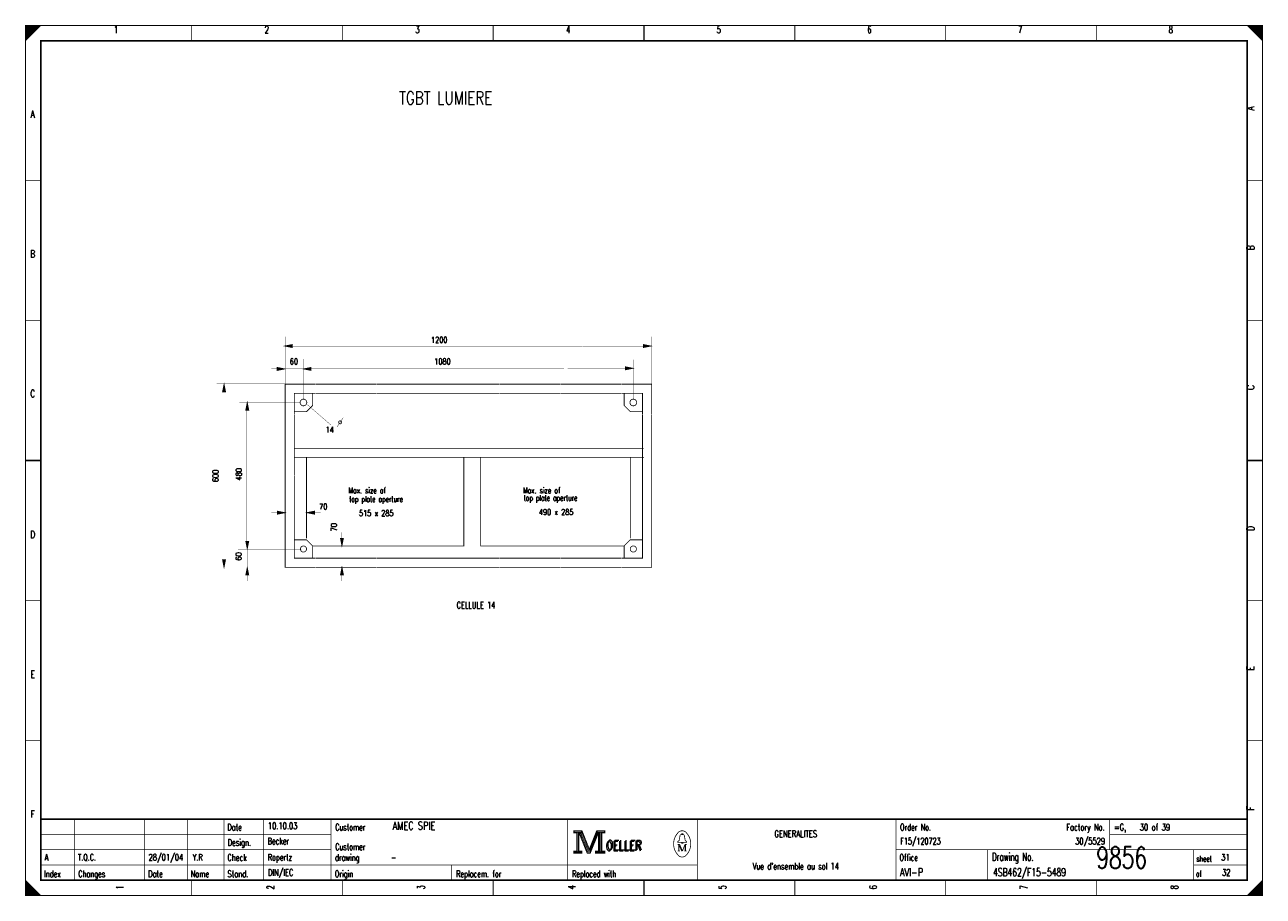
# Model space of a CAD drawing. Header units: centimetres. Extents: x 0 to 491, y -1040 to 69.
# Tile 153 of 181: x 50 to 91, y -120 to -91. Entities that reach past the tile are written whole.
import ezdxf
from ezdxf.enums import TextEntityAlignment as Align

# ---------------------------------------------------------------- set-up
doc = ezdxf.new("R2010")
doc.units = ezdxf.units.CM
doc.header["$MEASUREMENT"] = 0
doc.linetypes.add('GESTRICHELT', pattern=[3.75, 3, -0.75])
doc.layers.get('0').update_dxf_attribs({"color": 9, "linetype": 'CONTINUOUS'})
doc.styles.get("Standard").update_dxf_attribs({"font": 'romans.shx', "bigfont": 'TXT.shx'})

msp = doc.modelspace()

# ---------------------------------------------------------------- linework, layer by layer
at = {"color": 0, "const_width": 0.025, "flags": 128}
for points in [[(50, -105.75), (50, -91.5), (90.5, -91.5), (90.5, -120), (50, -120), (50, -105.75)], [(50, -91.5), (50.5, -91.5), (50, -92), (50, -91.5)], [(50.025, -91.5), (50.025, -91.975), (50.05, -91.95), (50.05, -91.5), (50.075, -91.5), (50.075, -91.925), (50.1, -91.9), (50.1, -91.5), (50.125, -91.5), (50.125, -91.875), (50.15, -91.85), (50.15, -91.5), (50.175, -91.5), (50.175, -91.825), (50.2, -91.8)], [(50.2, -91.8), (50.2, -91.5), (50.225, -91.5), (50.225, -91.775), (50.25, -91.75), (50.25, -91.5), (50.275, -91.5), (50.275, -91.725), (50.3, -91.7), (50.3, -91.5), (50.325, -91.5), (50.325, -91.675), (50.35, -91.65), (50.35, -91.5), (50.375, -91.5)], [(50.375, -91.5), (50.375, -91.625), (50.4, -91.6), (50.4, -91.5), (50.425, -91.5), (50.425, -91.575), (50.45, -91.55), (50.45, -91.5), (50.475, -91.5), (50.475, -91.525)], [(90, -91.5), (90.5, -92), (90.475, -91.975), (90.475, -91.5), (90.45, -91.5), (90.45, -91.95), (90.425, -91.925), (90.425, -91.5), (90.4, -91.5), (90.4, -91.9), (90.375, -91.875), (90.375, -91.5), (90.35, -91.5), (90.35, -91.85), (90.325, -91.825)], [(90.15, -91.65), (90.15, -91.5), (90.125, -91.5), (90.125, -91.625), (90.1, -91.6), (90.1, -91.5), (90.075, -91.5), (90.075, -91.575), (90.05, -91.55), (90.05, -91.5), (90.025, -91.5), (90.025, -91.525)], [(90.325, -91.825), (90.325, -91.5), (90.3, -91.5), (90.3, -91.8), (90.275, -91.775), (90.275, -91.5), (90.25, -91.5), (90.25, -91.75), (90.225, -91.725), (90.225, -91.5), (90.2, -91.5), (90.2, -91.7), (90.175, -91.675), (90.175, -91.5), (90.15, -91.5)], [(58.48, -102), (58.73, -101.95), (58.73, -102.05), (58.48, -102)], [(70.48, -102), (70.23, -101.95), (70.23, -102.05), (70.48, -102)], [(58.49, -102.75), (58.24, -102.7), (58.24, -102.8), (58.49, -102.75)], [(59.1, -102.75), (59.35, -102.7), (59.35, -102.8), (59.1, -102.75)], [(69.89, -102.73), (69.64, -102.68), (69.64, -102.78), (69.89, -102.73)], [(56.5, -103.25), (56.45, -103.5), (56.55, -103.5), (56.5, -103.25)], [(58.5, -104.24), (58.5, -103.25), (59.5, -103.25)], [(69.51, -103.25), (70.5, -103.25), (70.5, -104.24)], [(59.4, -103.55), (59.4, -103.95), (59.2, -104.15), (58.8, -104.15)], [(59.5, -103.55), (58.8, -103.55), (58.8, -104.24)], [(70.2, -104.24), (70.2, -103.55), (69.51, -103.55)], [(69.6, -103.55), (69.6, -103.95), (69.8, -104.15), (70.2, -104.15)], [(57.26, -103.85), (57.21, -104.1), (57.31, -104.1), (57.26, -103.85)], [(58.5, -107.46), (58.25, -107.41), (58.25, -107.51), (58.5, -107.46)], [(59.21, -107.46), (59.46, -107.41), (59.46, -107.51), (59.21, -107.46)], [(58.5, -108.25), (58.5, -109.25), (59.5, -109.25)], [(58.8, -108.25), (58.8, -108.95), (59.5, -108.95)], [(69.51, -109.25), (70.5, -109.25), (70.5, -108.25)], [(69.51, -108.95), (70.2, -108.95), (70.2, -108.25)], [(57.26, -108.65), (57.21, -108.4), (57.31, -108.4), (57.26, -108.65)], [(59.4, -108.95), (59.4, -108.55), (59.2, -108.35), (58.8, -108.35)], [(60.36, -108.55), (60.31, -108.3), (60.41, -108.3), (60.36, -108.55)], [(70.2, -108.35), (69.8, -108.35), (69.6, -108.55), (69.6, -108.95)], [(56.5, -109.25), (56.45, -109), (56.55, -109), (56.5, -109.25)], [(57.26, -109.25), (57.21, -109.5), (57.31, -109.5), (57.26, -109.25)], [(60.36, -109.25), (60.31, -109.5), (60.41, -109.5), (60.36, -109.25)], [(67.95, -117.88), (67.95, -117.95), (68.05, -117.95), (68.05, -118.55), (67.95, -118.55), (67.95, -118.62), (68.22, -118.62), (68.22, -118.55), (68.12, -118.55), (68.12, -117.95), (68.22, -117.95), (68.22, -117.88), (67.95, -117.88)], [(68.07, -117.93), (68.07, -118.57), (68.1, -118.57), (68.1, -117.93)], [(68.12, -117.95), (68.39, -118.62), (68.49, -118.62), (68.76, -117.95)], [(68.18, -117.95), (68.42, -118.54), (68.46, -118.54)], [(68.22, -117.88), (68.46, -118.48), (68.7, -117.88)], [(68.22, -117.95), (68.44, -118.51), (68.47, -118.51)], [(68.46, -118.58), (68.49, -118.58), (68.74, -117.95)], [(68.46, -118.54), (68.48, -118.54), (68.72, -117.95)], [(68.76, -117.95), (68.76, -118.55), (68.66, -118.55), (68.66, -118.62), (68.71, -118.62)], [(68.7, -117.88), (68.7, -117.95), (68.8, -117.95), (68.8, -118.55), (68.7, -118.55), (68.7, -118.62), (68.97, -118.62), (68.97, -118.55), (68.87, -118.55), (68.87, -117.95), (68.97, -117.95), (68.97, -117.88), (68.7, -117.88)], [(68.78, -117.93), (68.78, -118.57), (68.83, -118.57), (68.83, -117.93), (68.85, -117.93), (68.85, -118.57)], [(71.48, -118.01), (71.48, -117.98), (71.52, -117.98), (71.52, -118.01)], [(71.48, -118.26), (71.35, -118.26), (71.35, -118.24), (71.4, -118.2), (71.43, -118.04)], [(71.39, -118.33), (71.39, -118.54), (71.35, -118.54)], [(71.39, -118.33), (71.48, -118.54), (71.51, -118.54)], [(71.52, -118.26), (71.65, -118.26), (71.65, -118.24), (71.6, -118.2), (71.57, -118.04)], [(50, -119.5), (50, -120), (50.5, -120), (50, -119.5), (50.025, -119.525), (50.025, -120), (50.05, -120), (50.05, -119.55), (50.075, -119.575), (50.075, -120), (50.1, -120), (50.1, -119.6), (50.125, -119.625), (50.125, -120), (50.15, -120)], [(50.15, -120), (50.15, -119.65), (50.175, -119.675), (50.175, -120), (50.2, -120), (50.2, -119.7), (50.225, -119.725), (50.225, -120), (50.25, -120), (50.25, -119.75), (50.275, -119.775), (50.275, -120), (50.3, -120), (50.3, -119.8), (50.325, -119.825)], [(90.475, -119.525), (90.475, -120), (90.45, -120), (90.45, -119.55), (90.425, -119.575), (90.425, -120), (90.4, -120), (90.4, -119.6), (90.375, -119.625), (90.375, -120), (90.35, -120), (90.35, -119.65), (90.325, -119.675), (90.325, -120), (90.3, -120)], [(50.325, -119.825), (50.325, -120), (50.35, -120), (50.35, -119.85), (50.375, -119.875), (50.375, -120), (50.4, -120), (50.4, -119.9), (50.425, -119.925), (50.425, -120), (50.45, -120), (50.45, -119.95), (50.475, -119.975)], [(90.125, -119.875), (90.125, -120), (90.1, -120), (90.1, -119.9), (90.075, -119.925), (90.075, -120), (90.05, -120), (90.05, -119.95), (90.025, -119.975), (90.025, -120)], [(90.3, -120), (90.3, -119.7), (90.275, -119.725), (90.275, -120), (90.25, -120), (90.25, -119.75), (90.225, -119.775), (90.225, -120), (90.2, -120), (90.2, -119.8), (90.175, -119.825), (90.175, -120), (90.15, -120), (90.15, -119.85), (90.125, -119.875)]]:
    msp.add_lwpolyline(points, dxfattribs=at)
at = {"color": 0, "flags": 128}
for points, const_width in [([(50, -91.5), (90.5, -91.5), (90.5, -120), (50, -120)], 0.025), ([(50.5, -92), (90, -92), (90, -119.5), (50.5, -119.5)], 0.05), ([(50.5, -92), (90, -92), (90, -119.5), (50.5, -119.5)], 0.025), ([(67.97, -117.9), (68.2, -117.9), (68.2, -117.93), (67.97, -117.93)], 0.025), ([(68.72, -117.9), (68.95, -117.9), (68.95, -117.93), (68.72, -117.93)], 0.025), ([(71.48, -118.26), (71.52, -118.26), (71.52, -118.29), (71.48, -118.29)], 0.025), ([(67.97, -118.57), (68.2, -118.57), (68.2, -118.6), (67.97, -118.6)], 0.025), ([(68.68, -118.57), (68.95, -118.57), (68.95, -118.6), (68.68, -118.6)], 0.025)]:
    msp.add_lwpolyline(points, close=True, dxfattribs=dict(at, const_width=const_width))
at = {"color": 0}
for points, const_width in [([(55.438, -91.5), (55.438, -92)], 0.025), ([(60.375, -91.5), (60.375, -92)], 0.025), ([(65.312, -91.5), (65.312, -92)], 0.025), ([(70.25, -92), (70.25, -91.5)], 0.05), ([(70.25, -91.5), (70.25, -92)], 0.025), ([(75.188, -91.5), (75.188, -92)], 0.025), ([(80.125, -91.5), (80.125, -92)], 0.025), ([(85.062, -91.5), (85.062, -92)], 0.025), ([(50, -96.584), (50.5, -96.584)], 0.025), ([(90.5, -96.584), (90, -96.584)], 0.025), ([(50, -101.167), (50.5, -101.167)], 0.025), ([(90.5, -101.167), (90, -101.167)], 0.025), ([(58.5, -101.69), (58.5, -103.25)], 0.01), ([(70.5, -101.69), (70.5, -103.25)], 0.01), ([(58.73, -102.03), (58.48, -102)], 0.025), ([(58.49, -102), (58.73, -101.97)], 0.025), ([(58.49, -102), (58.73, -101.99)], 0.025), ([(58.51, -102), (58.73, -102.01)], 0.025), ([(58.73, -102), (61.49, -102)], 0.01), ([(61.49, -102), (63.5, -102)], 0.01), ([(63.49, -102), (65.49, -102)], 0.01), ([(65.49, -102), (68.23, -102)], 0.01), ([(68.24, -102), (70.24, -102)], 0.01), ([(70.23, -101.97), (70.48, -102)], 0.025), ([(70.23, -101.99), (70.46, -102)], 0.025), ([(70.23, -102.01), (70.48, -102)], 0.025), ([(70.48, -102), (70.23, -102.03)], 0.025), ([(59.1, -102.42), (59.1, -103.72)], 0.01), ([(69.91, -102.45), (69.91, -103.75)], 0.01), ([(58.05, -102.75), (59.1, -102.75)], 0.01), ([(58.24, -102.72), (58.49, -102.75)], 0.025), ([(58.24, -102.74), (58.47, -102.75)], 0.025), ([(58.49, -102.75), (58.24, -102.78)], 0.025), ([(58.24, -102.76), (58.49, -102.75)], 0.025), ([(59.35, -102.78), (59.1, -102.75)], 0.025), ([(59.11, -102.75), (59.35, -102.72)], 0.025), ([(59.11, -102.75), (59.35, -102.74)], 0.025), ([(59.13, -102.75), (59.35, -102.76)], 0.025), ([(61.49, -102.74), (59.34, -102.74)], 0.01), ([(61.49, -102.74), (63.5, -102.74)], 0.01), ([(63.5, -102.74), (65.5, -102.74)], 0.01), ([(65.5, -102.74), (67.63, -102.74)], 0.01), ([(67.75, -102.74), (69.75, -102.74)], 0.01), ([(69.64, -102.7), (69.89, -102.73)], 0.025), ([(69.64, -102.72), (69.87, -102.73)], 0.025), ([(69.89, -102.73), (69.64, -102.76)], 0.025), ([(69.64, -102.74), (69.89, -102.73)], 0.025), ([(56.26, -103.24), (58.5, -103.24)], 0.01), ([(56.5, -103.27), (56.46, -103.5)], 0.025), ([(56.5, -103.27), (56.48, -103.5)], 0.025), ([(56.5, -103.28), (56.53, -103.5)], 0.025), ([(56.5, -103.28), (56.51, -103.5)], 0.025), ([(59.51, -103.25), (61.5, -103.25)], 0.025), ([(61.51, -103.25), (63.5, -103.25)], 0.025), ([(63.51, -103.25), (65.5, -103.25)], 0.025), ([(65.51, -103.25), (67.5, -103.25)], 0.025), ([(67.51, -103.25), (69.5, -103.25)], 0.025), ([(56.52, -108.98), (56.52, -103.51)], 0.01), ([(59.51, -103.55), (61.5, -103.55)], 0.025), ([(61.51, -103.55), (63.5, -103.55)], 0.025), ([(63.51, -103.55), (65.5, -103.55)], 0.025), ([(65.51, -103.55), (67.5, -103.55)], 0.025), ([(67.51, -103.55), (69.5, -103.55)], 0.025), ([(57, -103.84), (59, -103.84)], 0.01), ([(57.26, -103.87), (57.22, -104.1)], 0.025), ([(57.26, -103.87), (57.24, -104.1)], 0.025), ([(57.25, -108.43), (57.25, -104.1)], 0.01), ([(57.26, -103.88), (57.27, -104.1)], 0.025), ([(57.26, -103.88), (57.29, -104.1)], 0.025), ([(59.24, -103.93), (59.99, -104.58)], 0.01), ([(58.5, -106.23), (58.5, -104.24)], 0.025), ([(58.8, -106.24), (58.8, -104.25)], 0.025), ([(60.4, -104.35), (60.2, -104.65)], 0.01), ([(70.2, -106.24), (70.2, -104.25)], 0.025), ([(70.5, -106.24), (70.5, -104.25)], 0.025), ([(60.9, -105.35), (58.8, -105.35)], 0.025), ([(70.24, -105.35), (60.84, -105.35)], 0.025), ([(50.5, -105.75), (50, -105.75)], 0.05), ([(50, -105.75), (50.5, -105.75)], 0.025), ([(60.9, -105.65), (58.8, -105.65)], 0.025), ([(70.25, -105.65), (60.85, -105.65)], 0.025), ([(90, -105.75), (90.5, -105.75)], 0.05), ([(90.5, -105.75), (90, -105.75)], 0.025), ([(58.5, -108.25), (58.5, -106.19)], 0.025), ([(58.8, -108.25), (58.8, -106.25)], 0.025), ([(70.2, -108.25), (70.2, -106.2)], 0.025), ([(70.5, -108.26), (70.5, -106.19)], 0.025), ([(58.05, -107.46), (58.25, -107.46)], 0.01), ([(58.25, -107.43), (58.5, -107.46)], 0.025), ([(58.25, -107.45), (58.48, -107.46)], 0.025), ([(58.25, -107.47), (58.5, -107.46)], 0.025), ([(58.5, -107.46), (58.25, -107.49)], 0.025), ([(59.46, -107.49), (59.21, -107.46)], 0.025), ([(59.22, -107.46), (59.46, -107.43)], 0.025), ([(59.22, -107.46), (59.46, -107.45)], 0.025), ([(59.24, -107.46), (59.46, -107.47)], 0.025), ([(59.46, -107.46), (59.66, -107.46)], 0.01), ([(60.36, -108.3), (60.36, -108.1)], 0.01), ([(56.96, -108.65), (59.03, -108.65)], 0.01), ([(57.26, -108.64), (57.23, -108.4)], 0.025), ([(57.26, -108.64), (57.25, -108.4)], 0.025), ([(57.26, -108.65), (57.27, -108.4)], 0.025), ([(57.26, -108.65), (57.29, -108.4)], 0.025), ([(57.26, -108.65), (57.26, -109.24)], 0.01), ([(60.36, -108.54), (60.33, -108.3)], 0.025), ([(60.36, -108.54), (60.35, -108.3)], 0.025), ([(60.36, -108.55), (60.37, -108.3)], 0.025), ([(60.36, -108.55), (60.39, -108.3)], 0.025), ([(56.5, -109.24), (56.47, -109)], 0.025), ([(56.5, -109.24), (56.49, -109)], 0.025), ([(56.5, -109.25), (56.51, -109)], 0.025), ([(56.5, -109.25), (56.53, -109)], 0.025), ([(59.51, -108.95), (61.5, -108.95)], 0.025), ([(61.51, -108.95), (63.5, -108.95)], 0.025), ([(63.5, -108.95), (65.5, -108.95)], 0.025), ([(65.51, -108.95), (67.5, -108.95)], 0.025), ([(67.51, -108.95), (69.5, -108.95)], 0.025), ([(56.23, -109.25), (58.5, -109.25)], 0.01), ([(57.26, -109.27), (57.22, -109.5)], 0.025), ([(57.26, -109.27), (57.24, -109.5)], 0.025), ([(57.26, -109.28), (57.27, -109.5)], 0.025), ([(57.26, -109.28), (57.29, -109.5)], 0.025), ([(57.26, -109.24), (57.26, -109.7)], 0.01), ([(59.51, -109.25), (61.5, -109.25)], 0.025), ([(60.36, -109.27), (60.32, -109.5)], 0.025), ([(60.36, -109.27), (60.34, -109.5)], 0.025), ([(60.36, -109.28), (60.39, -109.5)], 0.025), ([(60.36, -109.28), (60.37, -109.5)], 0.025), ([(60.36, -109.24), (60.36, -109.7)], 0.01), ([(61.51, -109.25), (63.5, -109.25)], 0.025), ([(63.51, -109.25), (65.5, -109.25)], 0.025), ([(65.51, -109.25), (67.5, -109.25)], 0.025), ([(67.51, -109.25), (69.5, -109.25)], 0.025), ([(50, -110.334), (50.5, -110.334)], 0.025), ([(90.5, -110.334), (90, -110.334)], 0.025), ([(50, -114.917), (50.5, -114.917)], 0.025), ([(90.5, -114.917), (90, -114.917)], 0.025), ([(90, -117.5), (50.5, -117.5)], 0.05), ([(51.6, -119.5), (51.6, -117.5)], 0.025), ([(53.9, -119.5), (53.9, -117.5)], 0.025), ([(55.3, -119.5), (55.3, -117.5)], 0.025), ([(56.5, -117.5), (56.5, -119.5)], 0.025), ([(57.8, -117.5), (57.8, -119.5)], 0.025), ([(60, -117.5), (60, -119.5)], 0.025), ([(67.75, -117.5), (67.75, -119.5)], 0.025), ([(72, -117.5), (72, -119.5)], 0.025), ([(78.5, -117.5), (78.5, -119.5)], 0.025), ([(85.5, -117.5), (85.5, -118.5)], 0.025), ([(50.5, -118), (60, -118)], 0.025), ([(68.15, -117.95), (68.4, -118.58)], 0.025), ([(68.47, -118.51), (68.7, -117.94)], 0.025), ([(71.46, -118.01), (71.55, -118.01)], 0.025), ([(85.5, -118), (90, -118)], 0.025), ([(71.35, -118.33), (71.42, -118.33)], 0.025), ([(71.42, -118.33), (71.51, -118.54)], 0.025), ([(71.51, -118.54), (71.59, -118.33)], 0.025), ([(71.59, -118.54), (71.59, -118.33)], 0.025), ([(71.59, -118.33), (71.65, -118.33)], 0.025), ([(71.61, -118.33), (71.61, -118.54)], 0.025), ([(50.5, -118.5), (60, -118.5)], 0.025), ([(68.4, -118.58), (68.46, -118.58)], 0.025), ([(71.39, -118.54), (71.43, -118.54)], 0.025), ([(71.65, -118.54), (71.57, -118.54)], 0.025), ([(78.5, -118.5), (90, -118.5)], 0.025), ([(81.5, -118.5), (81.5, -119.5)], 0.025), ([(88.25, -118.5), (88.25, -119.5)], 0.025), ([(50.5, -119), (72, -119)], 0.025), ([(63.95, -119), (63.95, -119.5)], 0.025), ([(88.25, -119), (90, -119)], 0.025), ([(55.438, -120), (55.438, -119.5)], 0.025), ([(60.375, -120), (60.375, -119.5)], 0.025), ([(65.312, -120), (65.312, -119.5)], 0.025), ([(70.25, -119.5), (70.25, -120)], 0.05), ([(70.25, -120), (70.25, -119.5)], 0.025), ([(75.188, -120), (75.188, -119.5)], 0.025), ([(80.125, -120), (80.125, -119.5)], 0.025), ([(85.062, -120), (85.062, -119.5)], 0.025), ([(90.5, -119.5), (90, -120)], 0.025), ([(50.475, -120), (50.475, -119.975)], 0.025)]:
    msp.add_lwpolyline(points, dxfattribs=dict(at, const_width=const_width))
at = {"color": 0, "const_width": 0.025, "flags": 128}
for points in [[(59.21, -103.85, 1), (58.99, -103.85, 1)], [(70.01, -103.85, 1), (69.79, -103.85, 1)], [(60.35, -104.5, 1), (60.25, -104.5, 1)], [(59.2, -108.65, 1), (59, -108.65, 1)], [(70, -108.65, 1), (69.8, -108.65, 1)]]:
    msp.add_lwpolyline(points, format="xyb", close=True, dxfattribs=at)
at = {"color": 0, "linetype": 'GESTRICHELT', "const_width": 0.025}
for points in [[(59.2, -105.65), (59.2, -108.3)], [(69.8, -105.65), (69.8, -108.3)], [(67.6, -108.55), (69.6, -108.55)]]:
    msp.add_lwpolyline(points, dxfattribs=at)
at = {"color": 0, "linetype": 'GESTRICHELT', "const_width": 0.025, "flags": 128}
for points in [[(64.35, -105.65), (64.35, -108.55), (59.4, -108.55)], [(67.6, -108.55), (64.9, -108.55), (64.9, -105.65)]]:
    msp.add_lwpolyline(points, dxfattribs=at)
at = {"color": 0, "const_width": 0.025, "flags": 128}
for points in [[(71.35, -117.961, 0.373815), (71.349, -118.658, 0.373815)], [(71.649, -117.96, 0.530775), (71.351, -117.959, 0.530775)], [(71.46, -118.01, 0.414214), (71.43, -118.04, 0.414214)], [(71.57, -118.04, 0.414214), (71.54, -118.01, 0.414214)], [(71.65, -118.66, 0.378582), (71.646, -117.956, 0.378582)], [(71.35, -118.66, 0.532213), (71.649, -118.661, 0.532213)]]:
    msp.add_lwpolyline(points, format="xyb", dxfattribs=at)

# ---------------------------------------------------------------- texts
at = {"color": 0}
for s, height, width, p in [('1', 0.238, 0.672, (52.965, -91.514)), ('2', 0.238, 0.672, (57.899, -91.514)), ('3', 0.238, 0.672, (62.832, -91.514)), ('4', 0.238, 0.672, (67.766, -91.514)), ('5', 0.238, 0.672, (72.699, -91.514)), ('6', 0.238, 0.672, (77.632, -91.514)), ('7', 0.238, 0.672, (82.566, -91.514)), ('8', 0.238, 0.672, (87.499, -91.514)), ('A', 0.238, 0.76, (50.233, -94.283)), ('B', 0.238, 0.76, (50.233, -98.861)), ('60', 0.1905, 0.672, (58.786, -102.41)), ('C', 0.238, 0.76, (50.233, -103.44)), ('D', 0.238, 0.76, (50.233, -108.054)), ('CELLULE 14', 0.2143, 0.736, (64.749, -110.382)), ('E', 0.238, 0.76, (50.233, -112.632)), ('F', 0.238, 0.76, (50.233, -117.211)), ('GENERALITES', 0.21431, 0.76, (75.219, -117.871)), ("Vue d'ensemble au sol 14", 0.21431, 0.632667, (75.219, -118.936))]:
    msp.add_text(s, height=height, dxfattribs=dict(at, width=width)).set_placement(p, align=Align.TOP_CENTER)
for s, height, width, p in [('TGBT LUMIERE', 0.42862, 0.754667, (62.232, -93.658)), ('1200', 0.1905, 0.672, (63.278, -101.701)), ('1080', 0.1905, 0.672, (63.384, -102.41)), ('14', 0.1905, 0.672, (59.825, -104.646)), ('Max. size of', 0.1905, 0.637333, (60.571, -106.634)), ('Max. size of', 0.1905, 0.637333, (66.285, -106.634)), ('top plate aperture', 0.1905, 0.610667, (60.595, -106.918)), ('top plate aperture', 0.1905, 0.610667, (66.309, -106.882)), ('70', 0.1905, 0.672, (59.612, -107.166)), ('515 x 285', 0.1905, 0.669333, (60.919, -107.379)), ('490 x 285', 0.1905, 0.669333, (66.81, -107.344)), ('Date', 0.2143, 0.64, (56.605, -117.658)), ('Customer', 0.2143, 0.62, (60.14, -117.658)), ('Order No.', 0.2143, 0.656889, (78.633, -117.658)), ('=G,    30 of 39', 0.21431, 0.681067, (85.641, -117.658)), ('Design.', 0.2143, 0.636571, (56.619, -118.155)), ('Customer', 0.2143, 0.62, (60.14, -118.297)), ('OELLER', 0.3096, 0.76, (68.996, -118.226)), ('OELLER', 0.3096, 0.76, (68.996, -118.226)), ('OELLER', 0.3096, 0.76, (69.032, -118.19)), ('Check', 0.2143, 0.632, (56.612, -118.652)), ('drawing', 0.2143, 0.6, (60.133, -118.652)), ('Office', 0.2143, 0.626667, (78.615, -118.652)), ('Drawing No.', 0.26194, 0.646545, (81.643, -118.602)), ('sheet', 0.1905, 0.6, (88.338, -118.701)), ('Index', 0.2143, 0.632, (50.609, -119.184)), ('Changes', 0.2143, 0.622857, (51.726, -119.184)), ('Date', 0.2143, 0.64, (54.015, -119.184)), ('Name', 0.2143, 0.64, (55.404, -119.184)), ('Stand.', 0.2143, 0.642667, (56.612, -119.184)), ('Origin', 0.2143, 0.626667, (60.127, -119.184)), ('Replacem. for', 0.21431, 0.627077, (64.097, -119.184)), ('Replaced with', 0.21431, 0.619692, (67.895, -119.184)), ('of', 0.1905, 0.6, (88.323, -119.198))]:
    msp.add_text(s, height=height, dxfattribs=dict(at, width=width)).set_placement(p, align=Align.TOP_LEFT)
at = {"color": 0, "width": 0.76}
for s, p in [('A', (89.991, -94.283)), ('B', (89.991, -98.861)), ('C', (89.992, -103.44)), ('D', (89.992, -108.054)), ('E', (89.991, -112.632)), ('F', (89.991, -117.211))]:
    msp.add_text(s, height=0.238, rotation=90, dxfattribs=at).set_placement(p, align=Align.TOP_LEFT)
at = {"color": 0, "width": 0.672}
msp.add_text('600', height=0.1905, rotation=90, dxfattribs=at).set_placement((56.373, -106.255), align=Align.BOTTOM_CENTER)
for s, p in [('480', (57.133, -106.402)), ('70', (60.251, -108.07)), ('60', (57.128, -109.028))]:
    msp.add_text(s, height=0.1905, rotation=90, dxfattribs=at).set_placement(p, align=Align.BOTTOM_LEFT)
at = {"color": 0}
for s, height, width, p in [('AMEC SPIE', 0.2619, 0.752889, (62.016, -117.923)), ('10.10.03', 0.2143, 0.678, (57.934, -117.892)), ('Becker', 0.2143, 0.626667, (57.927, -118.389)), ('F15/120723', 0.2143, 0.6832, (78.639, -118.389)), ('9856', 0.7, 0.6928, (85.058, -119.322)), ('A', 0.214, 0.76, (50.621, -118.921)), ('T.Q.C.', 0.2143, 0.728, (51.716, -118.921)), ('28/01/04', 0.2143, 0.678, (54.029, -118.921)), ('Y.R', 0.2143, 0.738667, (55.467, -118.921)), ('Ropertz', 0.2143, 0.622857, (57.932, -118.921)), ('-', 0.214, 0.696, (61.965, -118.921)), ('31', 0.2143, 0.672, (89.15, -118.921)), ('DIN/IEC', 0.2143, 0.750857, (57.935, -119.418)), ('AVI-P', 0.2619, 0.7472, (78.624, -119.449)), ('4SB462/F15-5489', 0.26194, 0.6928, (81.679, -119.449)), ('32', 0.2143, 0.672, (89.177, -119.418))]:
    msp.add_text(s, height=height, dxfattribs=dict(at, width=width)).set_placement(p, align=Align.BOTTOM_LEFT)
at = {"color": 0, "width": 0.646545}
msp.add_text('Factory No.', height=0.21431, dxfattribs=at).set_placement((85.335, -117.658), align=Align.TOP_RIGHT)
at = {"color": 0, "width": 0.675429}
msp.add_text('30/5529', height=0.2143, dxfattribs=at).set_placement((85.346, -118.389), align=Align.BOTTOM_RIGHT)
at = {"color": 0, "width": 0.672}
for s, p in [('1', (52.965, -119.731)), ('2', (57.899, -119.731)), ('3', (62.832, -119.731)), ('4', (67.766, -119.731)), ('5', (72.699, -119.731)), ('6', (77.632, -119.731)), ('7', (82.566, -119.731)), ('8', (87.499, -119.731))]:
    msp.add_text(s, height=0.238, rotation=90, dxfattribs=at).set_placement(p, align=Align.TOP_CENTER)

doc.saveas('drawing.dxf')
